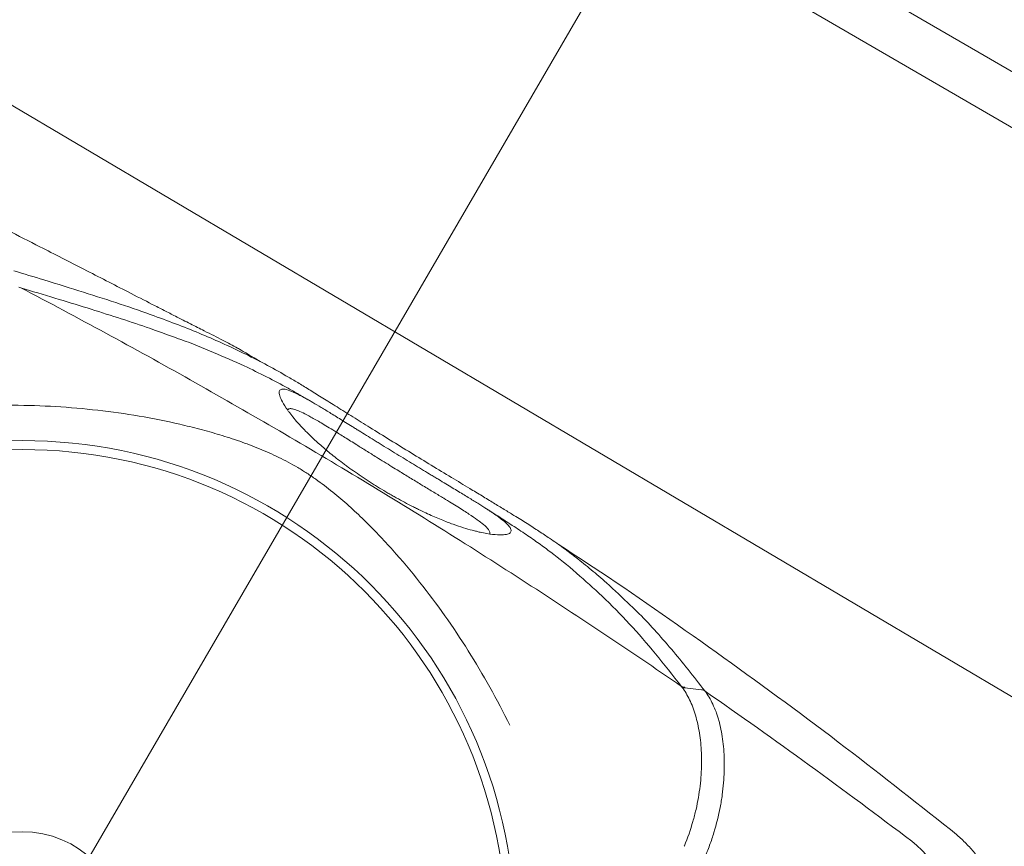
# Model space of a CAD drawing. Header units: millimetres. Extents: x 99250 to 122845, y -19292 to 18303.
# Tile 51 of 99: x 114781 to 115087, y 13753 to 14010. Entities that reach past the tile are written whole.
import ezdxf

# ---------------------------------------------------------------- set-up
doc = ezdxf.new("R2010")
doc.units = ezdxf.units.MM
doc.header["$MEASUREMENT"] = 0
doc.layers.add('IRISH HOUSE_HYD AIRPORT_DRAINAGE LAYOUT 1$0$GREY SCALE', color=8, linetype='Continuous')
doc.layers.add('IRISH HOUSE_HYD AIRPORT_DRAINAGE LAYOUT 1$0$GREYSCALE', color=8, linetype='Continuous', lineweight=0)
doc.layers.add('M-MEP-ELPR-EQUIP', color=6, linetype='Continuous', lineweight=20)

# ---------------------------------------------------------------- blocks, each defined once
blk = doc.blocks.new('IRISH HOUSE_HYD AIRPORT_DRAINAGE LAYOUT 1$0$FLOOR PLAN')
at = {"layer": 'IRISH HOUSE_HYD AIRPORT_DRAINAGE LAYOUT 1$0$GREYSCALE', "color": 8, "lineweight": 0}
for p, q in [((15237.47, 14498.25), (14648, 13484.58)), ((15168.51, 13948, -57105.4), (14804.56, 14159.65, -57105.4)), ((15173.95, 13927.44, -57105.4), (14784, 14154.21, -57105.4)), ((15165.22, 13754.86, -57105.36), (14621.68, 14076.42, -57105.36)), ((14987.52, 13802.7, -57105.4), (14990.08, 13802.39, -57105.4)), ((14990.08, 13802.39, -57105.4), (14992.64, 13802.08, -57105.4)), ((15070.02, 13758.64, -57105.4), (15070.01, 13758.64, -57105.4))]:
    blk.add_line(p, q, dxfattribs=at)
for radius in [153.13, 150.36, 31.58]:
    blk.add_circle((14781.64, 13726.39, -57105.4), radius, dxfattribs=at)
for centre, radius, start, end in [((21130.68, 10361.07), 7752.88, 141.708854, 166.516628), ((21130.68, 10361.07), 7602.52, 141.773276, 166.244763), ((14987.25, 13804.65, -57105.4), 1.73, 241.4295, 273.5484), ((15023.46, 13713.41, -57105.4), 54.05, 340.4634, 50.3316)]:
    blk.add_arc(centre, radius, start, end, dxfattribs=at)
at = {"layer": 'IRISH HOUSE_HYD AIRPORT_DRAINAGE LAYOUT 1$0$GREYSCALE', "color": 8, "lineweight": 0, "ltscale": 0.25}
for centre, radius, start, end in [((21162.38, 10254.78), 7836.99, 141.329977, 165.793479), ((21207.44, 10240.08), 7731.89, 141.956801, 165.483737)]:
    blk.add_arc(centre, radius, start, end, dxfattribs=at)
at = {"layer": 'IRISH HOUSE_HYD AIRPORT_DRAINAGE LAYOUT 1$0$GREYSCALE', "color": 8, "lineweight": 0}
for points, knots in [([(14677.35, 13992.04, -57105.4), (14680.8, 13990.58, -57105.4), (14688.29, 13987.43, -57105.4), (14699.09, 13982.61, -57105.4), (14709.43, 13977.88, -57105.4), (14718.61, 13973.59, -57105.4), (14727.95, 13969.15, -57105.4), (14737.44, 13964.57, -57105.4), (14747.04, 13959.88, -57105.4), (14756.86, 13955.04, -57105.4), (14766.84, 13950.05, -57105.4), (14776.97, 13944.94, -57105.4), (14786.03, 13940.33, -57105.4), (14793.99, 13936.26, -57105.4), (14800.87, 13932.73, -57105.4), (14807.75, 13929.19, -57105.4), (14814.88, 13925.53, -57105.4), (14820.88, 13922.45, -57105.4), (14825.72, 13919.97, -57105.4), (14829.75, 13917.92, -57105.4), (14833.99, 13915.76, -57105.4), (14837.92, 13913.77, -57105.4), (14841.18, 13912.11, -57105.4), (14843.89, 13910.72, -57105.4), (14846.31, 13909.45, -57105.4), (14848.71, 13908.17, -57105.4), (14850.04, 13907.41, -57105.4), (14855.57, 13904.08, -57105.4)], [0, 0, 0, 0, 0.063316, 0.137046, 0.187379, 0.237747, 0.288072, 0.337874, 0.387718, 0.437523, 0.488782, 0.540075, 0.591317, 0.625909, 0.660493, 0.695746, 0.730982, 0.771161, 0.791716, 0.812265, 0.841912, 0.872106, 0.896195, 0.920292, 0.944907, 0.969526, 1, 1, 1, 1]), ([(14970.58, 13828.3, -57105.4), (14968.11, 13830.68, -57105.4), (14964.08, 13834.56, -57105.4), (14958.36, 13839.43, -57105.4), (14953.95, 13843, -57105.4), (14949.83, 13846.12, -57105.4), (14946.02, 13848.8, -57105.4), (14942.21, 13851.33, -57105.4), (14938.55, 13853.68, -57105.4), (14934.9, 13855.97, -57105.4), (14931.38, 13858.13, -57105.4), (14928.08, 13860.15, -57105.4), (14924.51, 13862.31, -57105.4), (14920.18, 13864.92, -57105.4), (14914.95, 13868.07, -57105.4), (14908.8, 13871.8, -57105.4), (14902.37, 13875.73, -57105.4), (14895.93, 13879.69, -57105.4), (14889.82, 13883.47, -57105.4), (14884.24, 13886.95, -57105.4), (14879.3, 13890.05, -57105.4), (14874.91, 13892.81, -57105.4), (14871.04, 13895.22, -57105.4), (14867.58, 13897.34, -57105.4), (14861.04, 13901.22, -57105.4), (14851.38, 13906.39, -57105.4), (14839.89, 13911.6, -57105.4), (14830.26, 13915.47, -57105.4), (14821.87, 13918.6, -57105.4), (14812.17, 13921.96, -57105.4), (14800.78, 13925.63, -57105.4), (14789.8, 13929.04, -57105.4), (14782.16, 13931.35, -57105.4), (14779.01, 13932.31, -57105.4)], [0, 0, 0, 0, 0.0593635, 0.0971043, 0.1348438, 0.1667324, 0.198607, 0.2201848, 0.2417788, 0.2633349, 0.278122, 0.2929063, 0.3080418, 0.3231723, 0.3441056, 0.3655953, 0.3864814, 0.4080077, 0.4295299, 0.4486306, 0.4683357, 0.4884205, 0.5086324, 0.5289688, 0.5492243, 0.6333183, 0.7152132, 0.756242, 0.7972696, 0.8516973, 0.906117, 0.9611972, 1, 1, 1, 1]), ([(14986.42, 13803.13, -57105.4), (14970.01, 13814.45, -57105.4), (14953.41, 13825.53, -57105.4), (14919.85, 13847.2, -57105.4), (14902.89, 13857.8, -57105.4), (14877.16, 13873.32, -57105.4), (14868.54, 13878.44, -57105.4), (14851.23, 13888.53, -57105.4), (14842.55, 13893.5, -57105.4), (14816.4, 13908.22, -57105.4), (14798.84, 13917.76, -57105.4), (14781.16, 13927.01, -57105.4)], [0, 0, 0, 0, 0.25, 0.25, 0.5, 0.5, 0.625, 0.625, 0.75, 0.75, 1, 1, 1, 1]), ([(14781.16, 13927.01, -57105.4), (14784.74, 13925.93, -57105.4), (14791.9, 13923.78, -57105.4), (14801.88, 13920.73, -57105.4), (14811.32, 13917.74, -57105.4), (14820.84, 13914.6, -57105.4), (14826.9, 13912.39, -57105.4), (14830.18, 13911.2, -57105.4)], [0, 0, 0, 0, 0.192621, 0.385484, 0.57846, 0.771235, 1, 1, 1, 1]), ([(14830.18, 13911.2, -57105.4), (14830.43, 13911.11, -57105.4), (14834.26, 13909.74, -57105.4), (14841.08, 13906.96, -57105.4), (14852.27, 13902.08, -57105.4), (14861.01, 13897.61, -57105.4), (14867.38, 13894.02, -57105.4), (14869.52, 13892.75, -57105.4), (14870.49, 13892.17, -57105.4)], [0, 0, 0, 0, 0.016162, 0.250764, 0.485322, 0.836539, 0.925214, 1, 1, 1, 1]), ([(14898.63, 13874.94, -57105.4), (14896.89, 13876, -57105.4), (14895.17, 13877.06, -57105.4), (14893.05, 13878.37, -57105.4), (14892.63, 13878.63, -57105.4), (14891.79, 13879.14, -57105.4), (14891.38, 13879.4, -57105.4), (14890.16, 13880.16, -57105.4), (14889.36, 13880.65, -57105.4), (14887.79, 13881.62, -57105.4), (14887.03, 13882.1, -57105.4), (14885.9, 13882.79, -57105.4), (14885.53, 13883.02, -57105.4), (14884.8, 13883.48, -57105.4), (14884.45, 13883.7, -57105.4), (14882.69, 13884.79, -57105.4), (14881.38, 13885.6, -57105.4), (14879.55, 13886.73, -57105.4), (14878.96, 13887.1, -57105.4), (14877.82, 13887.8, -57105.4), (14877.27, 13888.14, -57105.4), (14875.69, 13889.1, -57105.4), (14874.73, 13889.69, -57105.4), (14872.95, 13890.75, -57105.4), (14872.14, 13891.23, -57105.4), (14871, 13891.89, -57105.4), (14870.64, 13892.1, -57105.4), (14869.94, 13892.49, -57105.4), (14869.6, 13892.68, -57105.4), (14867.98, 13893.57, -57105.4), (14866.92, 13894.11, -57105.4), (14865.1, 13894.93, -57105.4), (14864.36, 13895.2, -57105.4), (14863.44, 13895.44, -57105.4), (14863.16, 13895.49, -57105.4), (14862.8, 13895.53, -57105.4), (14862.68, 13895.53, -57105.4), (14862.47, 13895.53, -57105.4), (14862.37, 13895.52, -57105.4), (14861.92, 13895.43, -57105.4), (14861.68, 13895.26, -57105.4), (14861.42, 13894.71, -57105.4), (14861.41, 13894.33, -57105.4), (14861.61, 13893.36, -57105.4), (14861.83, 13892.77, -57105.4), (14862.52, 13891.38, -57105.4), (14863, 13890.57, -57105.4), (14863.8, 13889.39, -57105.4), (14863.97, 13889.15, -57105.4), (14864.33, 13888.65, -57105.4), (14864.52, 13888.39, -57105.4), (14865.13, 13887.59, -57105.4), (14865.57, 13887.03, -57105.4), (14866.57, 13885.83, -57105.4), (14867.12, 13885.2, -57105.4), (14868.35, 13883.85, -57105.4), (14869.02, 13883.13, -57105.4), (14870.51, 13881.63, -57105.4), (14871.31, 13880.84, -57105.4), (14873.1, 13879.18, -57105.4), (14874.08, 13878.3, -57105.4), (14875.72, 13876.89, -57105.4), (14876.29, 13876.41, -57105.4), (14877.47, 13875.44, -57105.4), (14878.08, 13874.94, -57105.4), (14879.36, 13873.93, -57105.4), (14880.03, 13873.42, -57105.4), (14881.07, 13872.63, -57105.4), (14881.42, 13872.36, -57105.4), (14882.14, 13871.83, -57105.4), (14882.51, 13871.56, -57105.4), (14884.37, 13870.21, -57105.4), (14885.92, 13869.13, -57105.4), (14888.36, 13867.5, -57105.4), (14889.19, 13866.95, -57105.4), (14890.47, 13866.13, -57105.4), (14890.9, 13865.86, -57105.4), (14891.77, 13865.32, -57105.4), (14892.2, 13865.05, -57105.4), (14893.49, 13864.26, -57105.4), (14894.36, 13863.74, -57105.4), (14895.66, 13862.98, -57105.4), (14896.1, 13862.72, -57105.4), (14896.97, 13862.23, -57105.4), (14897.41, 13861.98, -57105.4), (14899.57, 13860.77, -57105.4), (14901.25, 13859.88, -57105.4), (14903.28, 13858.84, -57105.4), (14903.69, 13858.64, -57105.4), (14904.49, 13858.24, -57105.4), (14904.89, 13858.04, -57105.4), (14906.07, 13857.47, -57105.4), (14906.83, 13857.12, -57105.4), (14909.05, 13856.1, -57105.4), (14910.44, 13855.5, -57105.4), (14912.41, 13854.7, -57105.4), (14913.06, 13854.44, -57105.4), (14914.29, 13853.97, -57105.4), (14914.89, 13853.75, -57105.4), (14916.61, 13853.13, -57105.4), (14917.67, 13852.77, -57105.4), (14919.66, 13852.15, -57105.4), (14920.59, 13851.88, -57105.4), (14921.89, 13851.53, -57105.4), (14922.31, 13851.42, -57105.4), (14923.12, 13851.23, -57105.4), (14923.51, 13851.13, -57105.4), (14925.38, 13850.72, -57105.4), (14926.66, 13850.51, -57105.4), (14928.85, 13850.25, -57105.4), (14929.78, 13850.2, -57105.4), (14930.93, 13850.22, -57105.4), (14931.28, 13850.25, -57105.4), (14931.9, 13850.33, -57105.4), (14932.17, 13850.38, -57105.4), (14932.87, 13850.59, -57105.4), (14933.19, 13850.78, -57105.4), (14933.54, 13851.28, -57105.4), (14933.57, 13851.57, -57105.4), (14933.34, 13852.28, -57105.4), (14933.08, 13852.69, -57105.4), (14932.45, 13853.4, -57105.4), (14932.2, 13853.66, -57105.4), (14931.75, 13854.07, -57105.4), (14931.59, 13854.21, -57105.4), (14931.24, 13854.5, -57105.4), (14931.06, 13854.65, -57105.4), (14930.08, 13855.44, -57105.4), (14929.1, 13856.15, -57105.4), (14927.58, 13857.18, -57105.4), (14927.26, 13857.39, -57105.4), (14926.59, 13857.84, -57105.4), (14926.24, 13858.07, -57105.4), (14925.13, 13858.78, -57105.4), (14924.33, 13859.29, -57105.4), (14922.57, 13860.39, -57105.4), (14921.62, 13860.98, -57105.4), (14920.06, 13861.94, -57105.4), (14919.52, 13862.27, -57105.4), (14918.37, 13862.96, -57105.4), (14917.78, 13863.33, -57105.4), (14915.92, 13864.45, -57105.4), (14914.6, 13865.25, -57105.4), (14912.49, 13866.52, -57105.4), (14911.76, 13866.96, -57105.4), (14910.63, 13867.65, -57105.4), (14910.24, 13867.88, -57105.4), (14909.47, 13868.35, -57105.4), (14909.08, 13868.59, -57105.4), (14907.11, 13869.78, -57105.4), (14905.48, 13870.76, -57105.4), (14902.96, 13872.29, -57105.4), (14902.11, 13872.81, -57105.4), (14900.37, 13873.87, -57105.4), (14899.51, 13874.4, -57105.4), (14898.63, 13874.94, -57105.4)], [0, 0, 0, 0, 0.015625, 0.015625, 0.019531, 0.019531, 0.023438, 0.023438, 0.03125, 0.03125, 0.039063, 0.039063, 0.042969, 0.042969, 0.046875, 0.046875, 0.0625, 0.0625, 0.070313, 0.070313, 0.078125, 0.078125, 0.09375, 0.09375, 0.109375, 0.109375, 0.117188, 0.117188, 0.125, 0.125, 0.15625, 0.15625, 0.1875, 0.1875, 0.203125, 0.203125, 0.210938, 0.210938, 0.21875, 0.21875, 0.25, 0.25, 0.28125, 0.28125, 0.3125, 0.3125, 0.34375, 0.34375, 0.351563, 0.351563, 0.359375, 0.359375, 0.375, 0.375, 0.390625, 0.390625, 0.40625, 0.40625, 0.421875, 0.421875, 0.4375, 0.4375, 0.445313, 0.445313, 0.453125, 0.453125, 0.460938, 0.460938, 0.464844, 0.464844, 0.46875, 0.46875, 0.484375, 0.484375, 0.492188, 0.492188, 0.496094, 0.496094, 0.5, 0.5, 0.507813, 0.507813, 0.511719, 0.511719, 0.515625, 0.515625, 0.53125, 0.53125, 0.535156, 0.535156, 0.539063, 0.539063, 0.546875, 0.546875, 0.5625, 0.5625, 0.570313, 0.570313, 0.578125, 0.578125, 0.59375, 0.59375, 0.609375, 0.609375, 0.617188, 0.617188, 0.625, 0.625, 0.65625, 0.65625, 0.6875, 0.6875, 0.703125, 0.703125, 0.71875, 0.71875, 0.75, 0.75, 0.78125, 0.78125, 0.8125, 0.8125, 0.828125, 0.828125, 0.835938, 0.835938, 0.84375, 0.84375, 0.875, 0.875, 0.882812, 0.882812, 0.890625, 0.890625, 0.90625, 0.90625, 0.921875, 0.921875, 0.929687, 0.929687, 0.9375, 0.9375, 0.953125, 0.953125, 0.960937, 0.960937, 0.964844, 0.964844, 0.96875, 0.96875, 0.984375, 0.984375, 0.992187, 0.992187, 1, 1, 1, 1]), ([(14933.09, 13791.06, -57105.4), (14931.11, 13795.08, -57105.4), (14929.04, 13799.01, -57105.4), (14924.73, 13806.73, -57105.4), (14922.49, 13810.51, -57105.4), (14917.84, 13817.92, -57105.4), (14915.42, 13821.55, -57105.4), (14910.4, 13828.66, -57105.4), (14907.8, 13832.14, -57105.4), (14902.39, 13838.95, -57105.4), (14899.61, 13842.26, -57105.4), (14895.3, 13847.08, -57105.4), (14893.84, 13848.66, -57105.4), (14890.86, 13851.78, -57105.4), (14889.35, 13853.32, -57105.4), (14886.26, 13856.34, -57105.4), (14884.68, 13857.82, -57105.4), (14881.44, 13860.73, -57105.4), (14879.78, 13862.15, -57105.4), (14876.39, 13864.9, -57105.4), (14874.64, 13866.23, -57105.4), (14871.93, 13868.15, -57105.4), (14871.01, 13868.77, -57105.4), (14869.6, 13869.68, -57105.4), (14869.13, 13869.98, -57105.4), (14868.18, 13870.57, -57105.4), (14867.69, 13870.86, -57105.4), (14865.26, 13872.3, -57105.4), (14863.3, 13873.35, -57105.4), (14859.33, 13875.28, -57105.4), (14857.32, 13876.16, -57105.4), (14853.28, 13877.81, -57105.4), (14851.24, 13878.58, -57105.4), (14847.13, 13880.01, -57105.4), (14845.07, 13880.68, -57105.4), (14840.95, 13881.93, -57105.4), (14838.88, 13882.51, -57105.4), (14834.73, 13883.61, -57105.4), (14832.65, 13884.13, -57105.4), (14826.39, 13885.57, -57105.4), (14822.18, 13886.41, -57105.4), (14809.45, 13888.58, -57105.4), (14800.83, 13889.56, -57105.4), (14787.61, 13890.34, -57105.4), (14783.19, 13890.49, -57105.4), (14774.32, 13890.54, -57105.4), (14769.87, 13890.46, -57105.4), (14765.4, 13890.26, -57105.4)], [0, 0, 0, 0, 0.0625, 0.0625, 0.125, 0.125, 0.1875, 0.1875, 0.25, 0.25, 0.3125, 0.3125, 0.34375, 0.34375, 0.375, 0.375, 0.40625, 0.40625, 0.4375, 0.4375, 0.46875, 0.46875, 0.484375, 0.484375, 0.492187, 0.492187, 0.5, 0.5, 0.53125, 0.53125, 0.5625, 0.5625, 0.59375, 0.59375, 0.625, 0.625, 0.65625, 0.65625, 0.6875, 0.6875, 0.75, 0.75, 0.875, 0.875, 0.9375, 0.9375, 1, 1, 1, 1]), ([(14864.48, 13889.36, -57105.4), (14864.53, 13889.39, -57105.4), (14864.75, 13889.54, -57105.4), (14865.59, 13889.39, -57105.4), (14866.96, 13888.99, -57105.4), (14868.81, 13888.18, -57105.4), (14871.24, 13886.91, -57105.4), (14873.85, 13885.41, -57105.4), (14876.44, 13883.86, -57105.4), (14878.83, 13882.4, -57105.4), (14881.8, 13880.55, -57105.4), (14885.14, 13878.46, -57105.4), (14888.5, 13876.36, -57105.4), (14891.37, 13874.57, -57105.4), (14894.06, 13872.89, -57105.4), (14895.67, 13871.9, -57105.4), (14896.47, 13871.41, -57105.4)], [0, 0, 0, 0, 0.026213, 0.13292, 0.239613, 0.348571, 0.457474, 0.569041, 0.626082, 0.683094, 0.752821, 0.824315, 0.874905, 0.926701, 0.963078, 1, 1, 1, 1]), ([(14896.47, 13871.41, -57105.4), (14897.18, 13870.97, -57105.4), (14899.07, 13869.81, -57105.4), (14902.12, 13867.94, -57105.4), (14904.59, 13866.44, -57105.4), (14907.09, 13864.92, -57105.4), (14909.59, 13863.41, -57105.4), (14912.49, 13861.65, -57105.4), (14914.94, 13860.15, -57105.4), (14917.01, 13858.87, -57105.4), (14918.84, 13857.71, -57105.4), (14920.98, 13856.32, -57105.4), (14923.14, 13854.84, -57105.4), (14925.21, 13853.23, -57105.4), (14926.55, 13851.92, -57105.4), (14926.76, 13851.29, -57105.4), (14926.85, 13851.02, -57105.4)], [0, 0, 0, 0, 0.032705, 0.086629, 0.142257, 0.153922, 0.215379, 0.27845, 0.333103, 0.387785, 0.444206, 0.500642, 0.614534, 0.729613, 0.886835, 1, 1, 1, 1]), ([(14926.04, 13858.19, -57105.4), (14926.22, 13858.08, -57105.4), (14929.03, 13856.33, -57105.4), (14931.64, 13854.57, -57105.4), (14931.64, 13854.57, -57105.4)], [0, 0, 0, 0, 0.065528, 1, 1, 1, 1]), ([(14931.64, 13854.57, -57105.4), (14931.93, 13854.37, -57105.4), (14934.27, 13852.93, -57105.4), (14938.26, 13850.28, -57105.4), (14942.27, 13847.51, -57105.4), (14947.29, 13843.75, -57105.4), (14951.11, 13840.78, -57105.4), (14953.82, 13838.33, -57105.4), (14953.85, 13838.3, -57105.4)], [0, 0, 0, 0, 0.1154515, 0.2827578, 0.4507086, 0.6182339, 0.994941, 1, 1, 1, 1]), ([(14948.07, 13847.35, -57105.4), (14948.07, 13847.35, -57105.4), (14965.98, 13835.79, -57105.4), (14997.29, 13813.86, -57105.4), (15034.55, 13786.64, -57105.4), (15058.44, 13767.76, -57105.4), (15070.01, 13758.62, -57105.4)], [0, 0, 0, 0, 0.128959, 0.425292, 0.721626, 1, 1, 1, 1]), ([(14953.85, 13838.3, -57105.4), (14956.51, 13835.96, -57105.4), (14962.17, 13830.98, -57105.4), (14970.39, 13822.57, -57105.4), (14978.34, 13813.44, -57105.4), (14983.73, 13806.56, -57105.4), (14986.42, 13803.13, -57105.4)], [0, 0, 0, 0, 0.2280042, 0.4853378, 0.7427349, 1, 1, 1, 1]), ([(14993.75, 13801.65, -57105.4), (14991.98, 13803.92, -57105.4), (14988.45, 13808.47, -57105.4), (14983.29, 13814.76, -57105.4), (14978.05, 13820.71, -57105.4), (14973.87, 13825.25, -57105.4), (14971.25, 13827.68, -57105.4), (14970.58, 13828.3, -57105.4)], [0, 0, 0, 0, 0.229832, 0.459678, 0.690029, 0.920378, 1, 1, 1, 1]), ([(14986.58, 13802.92, -57105.4), (14987.47, 13801.74, -57105.4), (14988.26, 13800.42, -57105.4), (14989.31, 13798.23, -57105.4), (14989.63, 13797.47, -57105.4), (14990.09, 13796.27, -57105.4), (14990.23, 13795.86, -57105.4), (14990.51, 13795.02, -57105.4), (14990.65, 13794.6, -57105.4), (14991.29, 13792.43, -57105.4), (14991.7, 13790.59, -57105.4), (14992.32, 13786.69, -57105.4), (14992.52, 13784.62, -57105.4), (14992.66, 13781.36, -57105.4), (14992.68, 13780.25, -57105.4), (14992.65, 13777.99, -57105.4), (14992.61, 13776.85, -57105.4), (14992.38, 13773.37, -57105.4), (14992.1, 13771, -57105.4), (14991.47, 13767.35, -57105.4), (14991.23, 13766.12, -57105.4), (14990.8, 13764.25, -57105.4), (14990.65, 13763.62, -57105.4), (14990.33, 13762.37, -57105.4), (14990.15, 13761.74, -57105.4), (14989.25, 13758.61, -57105.4), (14988.38, 13756.1, -57105.4), (14987.33, 13753.6, -57105.4)], [0, 0, 0, 0, 0.125, 0.125, 0.1875, 0.1875, 0.21875, 0.21875, 0.25, 0.25, 0.375, 0.375, 0.5, 0.5, 0.5625, 0.5625, 0.625, 0.625, 0.75, 0.75, 0.8125, 0.8125, 0.84375, 0.84375, 0.875, 0.875, 1, 1, 1, 1]), ([(14993.74, 13801.67, -57105.4), (14993.71, 13801.69, -57105.4), (14993.68, 13801.72, -57105.4), (14993.6, 13801.78, -57105.4), (14993.55, 13801.81, -57105.4), (14993.42, 13801.89, -57105.4), (14993.33, 13801.93, -57105.4), (14993.05, 13802.03, -57105.4), (14992.85, 13802.07, -57105.4), (14992.65, 13802.08, -57105.4)], [0, 0, 0, 0, 0.125, 0.125, 0.25, 0.25, 0.5, 0.5, 1, 1, 1, 1]), ([(14993.59, 13749.79, -57105.4), (14993.73, 13750.12, -57105.4), (14993.87, 13750.45, -57105.4), (14994.15, 13751.11, -57105.4), (14994.29, 13751.44, -57105.4), (14994.68, 13752.44, -57105.4), (14994.94, 13753.1, -57105.4), (14995.67, 13755.09, -57105.4), (14996.11, 13756.41, -57105.4), (14997.32, 13760.36, -57105.4), (14997.96, 13762.96, -57105.4), (14998.57, 13766.19, -57105.4), (14998.69, 13766.83, -57105.4), (14998.9, 13768.12, -57105.4), (14999, 13768.75, -57105.4), (14999.26, 13770.65, -57105.4), (14999.39, 13771.9, -57105.4), (14999.7, 13775.58, -57105.4), (14999.77, 13777.95, -57105.4), (14999.69, 13781.39, -57105.4), (14999.63, 13782.51, -57105.4), (14999.46, 13784.68, -57105.4), (14999.34, 13785.73, -57105.4), (14998.91, 13788.81, -57105.4), (14998.51, 13790.75, -57105.4), (14997.88, 13793.01, -57105.4), (14997.74, 13793.46, -57105.4), (14997.46, 13794.33, -57105.4), (14997.31, 13794.76, -57105.4), (14996.86, 13796.01, -57105.4), (14996.52, 13796.81, -57105.4), (14995.46, 13799.09, -57105.4), (14994.65, 13800.45, -57105.4), (14993.74, 13801.67, -57105.4)], [0, 0, 0, 0, 0.015625, 0.015625, 0.03125, 0.03125, 0.0625, 0.0625, 0.125, 0.125, 0.25, 0.25, 0.28125, 0.28125, 0.3125, 0.3125, 0.375, 0.375, 0.5, 0.5, 0.5625, 0.5625, 0.625, 0.625, 0.75, 0.75, 0.78125, 0.78125, 0.8125, 0.8125, 0.875, 0.875, 1, 1, 1, 1]), ([(15057.96, 13755.01, -57105.4), (15047.44, 13762.99, -57105.4), (15036.83, 13770.87, -57105.4), (15015.43, 13786.41, -57105.4), (15004.64, 13794.08, -57105.4), (14993.75, 13801.65, -57105.4)], [0, 0, 0, 0, 0.5, 0.5, 1, 1, 1, 1]), ([(15070.01, 13758.64, -57105.4), (15070.82, 13757.98, -57105.4), (15072.64, 13756.5, -57105.4), (15075.23, 13753.95, -57105.4), (15077.8, 13751.07, -57105.4), (15080.16, 13747.99, -57105.4), (15082.37, 13744.64, -57105.4), (15084.36, 13741.03, -57105.4), (15086.11, 13737.18, -57105.4), (15087.52, 13733.25, -57105.4), (15088.62, 13729.27, -57105.4), (15089.39, 13725.27, -57105.4), (15089.85, 13721.27, -57105.4), (15090.01, 13717.29, -57105.4), (15089.87, 13713.36, -57105.4), (15089.45, 13709.49, -57105.4), (15088.75, 13705.71, -57105.4), (15087.85, 13702.17, -57105.4), (15087.06, 13699.93, -57105.4), (15086.69, 13698.88, -57105.4)], [0, 0, 0, 0, 0.047522, 0.105774, 0.164129, 0.222565, 0.281067, 0.345588, 0.409388, 0.472348, 0.534521, 0.59595, 0.656664, 0.716682, 0.776014, 0.834663, 0.892623, 0.94988, 1, 1, 1, 1])]:
    blk.add_open_spline(points, degree=3, knots=knots, dxfattribs=at)
for points in [[(14780.53, 13927.2, -57105.4), (14780.74, 13927.14, -57105.4), (14780.95, 13927.08, -57105.4), (14781.16, 13927.01, -57105.4)], [(14864.04, 13889.06, -57105.4), (14864.18, 13889.16, -57105.4), (14864.33, 13889.26, -57105.4), (14864.48, 13889.36, -57105.4)], [(14926.85, 13851.02, -57105.4), (14926.91, 13850.84, -57105.4), (14926.97, 13850.66, -57105.4), (14927.03, 13850.47, -57105.4)], [(14986.42, 13803.13, -57105.4), (14986.48, 13803.06, -57105.4), (14986.53, 13802.99, -57105.4), (14986.58, 13802.92, -57105.4)], [(14987.52, 13802.7, -57105.4), (14987.18, 13802.69, -57105.4), (14986.86, 13802.76, -57105.4), (14986.58, 13802.92, -57105.4)], [(14987.52, 13802.7, -57105.4), (14987.47, 13802.78, -57105.4), (14987.41, 13802.85, -57105.4), (14987.36, 13802.92, -57105.4)], [(14987.52, 13802.7, -57105.4), (14987.52, 13802.7, -57105.4), (14987.52, 13802.7, -57105.4), (14987.52, 13802.7, -57105.4)], [(14987.52, 13802.7, -57105.4), (14987.52, 13802.7, -57105.4), (14987.52, 13802.7, -57105.4), (14987.52, 13802.7, -57105.4)], [(14992.64, 13802.08, -57105.4), (14992.64, 13802.08, -57105.4), (14992.64, 13802.08, -57105.4), (14992.64, 13802.08, -57105.4)], [(14993.75, 13801.65, -57105.4), (14993.75, 13801.65, -57105.4), (14993.74, 13801.66, -57105.4), (14993.74, 13801.67, -57105.4)], [(14987.33, 13753.6, -57105.4), (14987.31, 13753.54, -57105.4), (14987.28, 13753.49, -57105.4), (14987.26, 13753.43, -57105.4)]]:
    blk.add_open_spline(points, degree=3, dxfattribs=at)
blk = doc.blocks.new('IRISH HOUSE_HYD AIRPORT_DRAINAGE LAYOUT 1')
at = {"layer": 'IRISH HOUSE_HYD AIRPORT_DRAINAGE LAYOUT 1$0$GREY SCALE'}
blk.add_blockref('IRISH HOUSE_HYD AIRPORT_DRAINAGE LAYOUT 1$0$FLOOR PLAN', (0, 0), dxfattribs=at)

msp = doc.modelspace()

# ---------------------------------------------------------------- block references
at = {"layer": 'M-MEP-ELPR-EQUIP'}
msp.add_blockref('IRISH HOUSE_HYD AIRPORT_DRAINAGE LAYOUT 1', (100000, 0), dxfattribs=at)

doc.saveas('drawing.dxf')
